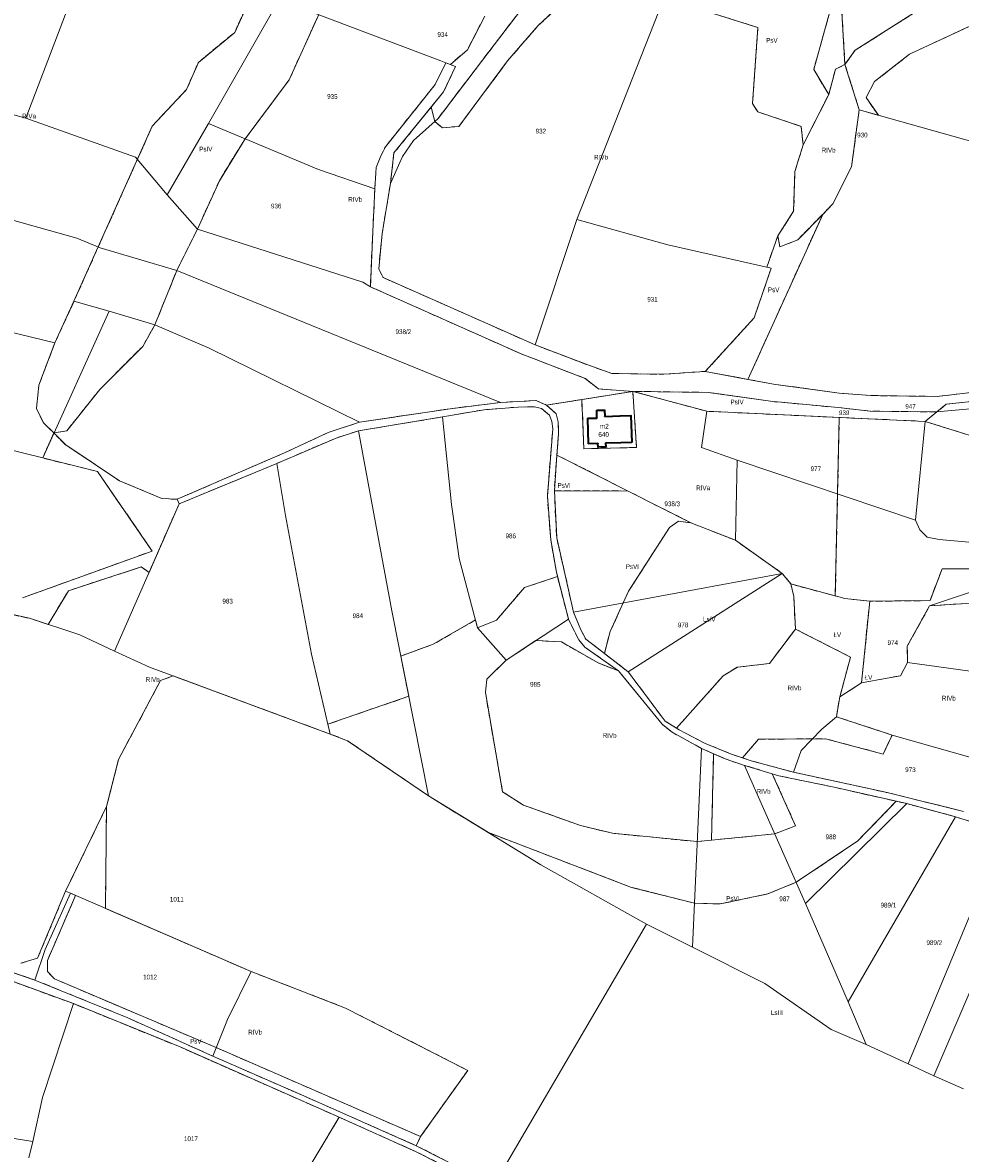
# Model space of a CAD drawing. Header units: metres. Extents: x 7496145 to 7500200, y 5498500 to 5502080.
# Tile 49 of 202: x 7496757 to 7497054, y 5500455 to 5500812. Entities that reach past the tile are written whole.
import ezdxf
from ezdxf.enums import TextEntityAlignment as Align

# ---------------------------------------------------------------- set-up
doc = ezdxf.new("R2010")
doc.units = ezdxf.units.M
doc.header["$MEASUREMENT"] = 0
for name, pattern in [('2.25_0.75', [3, 2.25, -0.75]), ('219-1000', [0]), ('egug-1000', [0])]:
    doc.linetypes.add(name, pattern=pattern)
doc.layers.get('0').update_dxf_attribs({"color": 2, "linetype": 'CONTINUOUS', "lineweight": 5})
for name, color, linetype in [('209-oznaczenie konturu klasyfikacyjnego', 7, 'CONTINUOUS'), ('211-numer działki ewidencyjnej', 7, 'CONTINUOUS'), ('217-kontur klasyfikacyjny', 7, 'CONTINUOUS'), ('218-kontur użytku gruntowego', 7, 'CONTINUOUS'), ('219-działka ewidencyjna', 7, 'CONTINUOUS'), ('312-budynek ewidencyjny', 7, 'CONTINUOUS'), ('312-oznaczenie budynku ewidencyjnego', 7, 'CONTINUOUS'), ('312-oznaczenie budynku ewidencyjnego-Atr117', 7, 'CONTINUOUS'), ('Punkt budynku', 7, 'CONTINUOUS')]:
    doc.layers.add(name, color=color, linetype=linetype)
doc.styles.get("Standard").update_dxf_attribs({"font": 'Working1250', "width": 0.75})

# ---------------------------------------------------------------- blocks, each defined once
blk = doc.blocks.new('PUNKTBUD')
at = {"color": 0}
blk.add_circle((0, 0), 0.09, dxfattribs=at)

msp = doc.modelspace()

# ---------------------------------------------------------------- linework, layer by layer
at = {"layer": '217-kontur klasyfikacyjny', "color": 3, "linetype": '2.25_0.75', "lineweight": 18, "flags": 128}
for points in [[(7496824.04, 5500809.19), (7496846.57, 5500858.55)], [(7496906.09, 5500805.24), (7496938.19, 5500847.15)], [(7497017.07, 5500799.05), (7497014.94, 5500835.62)], [(7496920.06, 5500811.35), (7496932.42, 5500822.92)], [(7496959.89, 5500820.15), (7496989.52, 5500810.71)], [(7497037.5, 5500802.27), (7497073.43, 5500819.01)], [(7497012.32, 5500815.82), (7497007.2, 5500797.48)], [(7497020.26, 5500803.52), (7497041.09, 5500816.74)], [(7496841.25, 5500794.16), (7496850.64, 5500814.87)], [(7496903.11, 5500814.33), (7496897.64, 5500803.7)], [(7496812.54, 5500799.7), (7496824.04, 5500809.19)], [(7496910.33, 5500800.16), (7496920.06, 5500811.35)], [(7496989.52, 5500810.71), (7496987.83, 5500786.71)], [(7496888.35, 5500781.92), (7496906.09, 5500805.24)], [(7496897.64, 5500803.7), (7496892.28, 5500799.04)], [(7497017.07, 5500799.05), (7497020.26, 5500803.52)], [(7497026.43, 5500793.65), (7497037.5, 5500802.27)], [(7496808.8, 5500791.11), (7496812.54, 5500799.7)], [(7496887.43, 5500792.68), (7496890.83, 5500799.61)], [(7496893.85, 5500798.42), (7496890.12, 5500790.43)], [(7496890.83, 5500799.61), (7496892.28, 5500799.04)], [(7496892.28, 5500799.04), (7496893.85, 5500798.42)], [(7496894.92, 5500779.47), (7496910.33, 5500800.16)], [(7497007.2, 5500797.48), (7497011.94, 5500789.57)], [(7497011.94, 5500789.57), (7497014.08, 5500797.53)], [(7497014.08, 5500797.53), (7497017.07, 5500799.05)], [(7497021.59, 5500784.69), (7497017.07, 5500799.05)], [(7496827.33, 5500775.54), (7496841.25, 5500794.16)], [(7497023.79, 5500788.56), (7497026.43, 5500793.65)], [(7496797.98, 5500779.57), (7496808.8, 5500791.11)], [(7496871.7, 5500773.03), (7496887.43, 5500792.68)], [(7496890.12, 5500790.43), (7496886.18, 5500785.58)], [(7496987.83, 5500786.71), (7496989.48, 5500784.02)], [(7497003.86, 5500773.66), (7497011.94, 5500789.57)], [(7497027.64, 5500782.99), (7497023.79, 5500788.56)], [(7496886.18, 5500785.58), (7496874.39, 5500771.06)], [(7496886.18, 5500785.58), (7496887.3, 5500780.98)], [(7496989.48, 5500784.02), (7497003.25, 5500779.48)], [(7497019.14, 5500766.71), (7497021.59, 5500784.69)], [(7497021.59, 5500784.69), (7497027.64, 5500782.99)], [(7496773.19, 5500724.17), (7496797.98, 5500779.57)], [(7496887.3, 5500780.98), (7496888.35, 5500781.92)], [(7496887.3, 5500780.98), (7496889.74, 5500779.04)], [(7496889.74, 5500779.04), (7496894.92, 5500779.47)], [(7497003.25, 5500779.48), (7497003.86, 5500773.66)], [(7496819.18, 5500762.29), (7496827.33, 5500775.54)], [(7496870.09, 5500769.62), (7496871.7, 5500773.03)], [(7497003.86, 5500773.66), (7497001.26, 5500765.23)], [(7496868.79, 5500766.46), (7496870.09, 5500769.62)], [(7496874.39, 5500771.06), (7496873.31, 5500761.44)], [(7496868.39, 5500759.72), (7496868.79, 5500766.46)], [(7497001.26, 5500765.23), (7497000.84, 5500752.69)], [(7497013.26, 5500754.96), (7497019.14, 5500766.71)], [(7496812.25, 5500746.99), (7496819.18, 5500762.29)], [(7496867.71, 5500746.23), (7496868.39, 5500759.72)], [(7496873.31, 5500761.44), (7496870.68, 5500745.56)], [(7497010.03, 5500751.66), (7497013.26, 5500754.96)], [(7496986.4, 5500699.49), (7497010.03, 5500751.66)], [(7497000.84, 5500752.69), (7496995.82, 5500744.86)], [(7497002.12, 5500743.58), (7497010.03, 5500751.66)], [(7496805.7, 5500733.86), (7496812.25, 5500746.99)], [(7496866.95, 5500728.77), (7496867.71, 5500746.23)], [(7496870.68, 5500745.56), (7496869.58, 5500734.43)], [(7496992.35, 5500734.96), (7496995.82, 5500744.86)], [(7496995.82, 5500744.86), (7496996.49, 5500741.37)], [(7496996.49, 5500741.37), (7497002.12, 5500743.58)], [(7496798.77, 5500716.71), (7496805.7, 5500733.86)], [(7496869.58, 5500734.43), (7496870.97, 5500731.68)], [(7496988.38, 5500718.97), (7496993.71, 5500734.65)], [(7496993.71, 5500734.65), (7496992.35, 5500734.96)], [(7496870.97, 5500731.68), (7496919.13, 5500710.36)], [(7496914.68, 5500707.52), (7496866.95, 5500728.77)], [(7496767.19, 5500711.02), (7496773.19, 5500724.17)], [(7496972.91, 5500702), (7496988.38, 5500718.97)], [(7496794.95, 5500709.92), (7496798.77, 5500716.71)], [(7496762.1, 5500697.69), (7496767.19, 5500711.02)], [(7496781.34, 5500696.3), (7496794.95, 5500709.92)], [(7496919.13, 5500710.36), (7496935.7, 5500704.04)], [(7496934.95, 5500699.74), (7496914.68, 5500707.52)], [(7496935.7, 5500704.04), (7496943.32, 5500701.34)], [(7496943.32, 5500701.34), (7496959.8, 5500701.09)], [(7496959.8, 5500701.09), (7496972.91, 5500702)], [(7496972.91, 5500702), (7496986.4, 5500699.49)], [(7496761.3, 5500690.29), (7496762.1, 5500697.69)], [(7496939.08, 5500696.46), (7496934.95, 5500699.74)], [(7496986.4, 5500699.49), (7496994.42, 5500698)], [(7496994.42, 5500698), (7497015.27, 5500695.1)], [(7497046.29, 5500694.08), (7497073.09, 5500697.23)], [(7496770.95, 5500683.24), (7496781.34, 5500696.3)], [(7496933.83, 5500693.11), (7496949.97, 5500695.69)], [(7496949.97, 5500695.69), (7496939.08, 5500696.46)], [(7496973.34, 5500689.39), (7496949.97, 5500695.69)], [(7496949.97, 5500695.69), (7496951.14, 5500677.95)], [(7496973.81, 5500695.36), (7496949.97, 5500695.69)], [(7496993.56, 5500692.54), (7496973.81, 5500695.36)], [(7497015.27, 5500695.1), (7497025.3, 5500694.36)], [(7497025.3, 5500694.36), (7497046.29, 5500694.08)], [(7496763.54, 5500685.76), (7496761.3, 5500690.29)], [(7496863.5, 5500685.91), (7496892.15, 5500690.21)], [(7496892.15, 5500690.21), (7496908.11, 5500692.17)], [(7496913.65, 5500690.72), (7496902.9, 5500689.88)], [(7496908.11, 5500692.17), (7496919.39, 5500692.8)], [(7496918.92, 5500690.78), (7496913.65, 5500690.72)], [(7496921.1, 5500690.27), (7496918.92, 5500690.78)], [(7496919.39, 5500692.8), (7496922.72, 5500691.34)], [(7496923.65, 5500688.13), (7496921.1, 5500690.27)], [(7496922.72, 5500691.34), (7496933.83, 5500693.11)], [(7496922.72, 5500691.34), (7496925.74, 5500688.62)], [(7496934.5, 5500677.56), (7496933.83, 5500693.11)], [(7497014.94, 5500690.57), (7496993.56, 5500692.54)], [(7497025.03, 5500689.44), (7497014.94, 5500690.57)], [(7497049.14, 5500691.61), (7497046.11, 5500689.17)], [(7497056.17, 5500692.35), (7497049.14, 5500691.61)], [(7496889.81, 5500687.6), (7496863.23, 5500683.22)], [(7496902.9, 5500689.88), (7496889.81, 5500687.6)], [(7496924.39, 5500686.11), (7496923.65, 5500688.13)], [(7496925.74, 5500688.62), (7496926.39, 5500686.05)], [(7497015.28, 5500687.44), (7496973.34, 5500689.39)], [(7497015.28, 5500687.44), (7497014.02, 5500631)], [(7497042.41, 5500686.19), (7497015.28, 5500687.44)], [(7497046.11, 5500689.17), (7497025.03, 5500689.44)], [(7497046.11, 5500689.17), (7497042.41, 5500686.19)], [(7496766.87, 5500682.53), (7496763.54, 5500685.76)], [(7496766.87, 5500682.53), (7496770.95, 5500683.24)], [(7496853.65, 5500682.68), (7496863.5, 5500685.91)], [(7496863.23, 5500683.22), (7496856.11, 5500680.93)], [(7496922.94, 5500662.5), (7496924.66, 5500683.89)], [(7496924.66, 5500683.89), (7496924.39, 5500686.11)], [(7496926.39, 5500686.05), (7496926.46, 5500682.1)], [(7497145.86, 5500653.96), (7497042.41, 5500686.19)], [(7496763.3, 5500674.64), (7496766.87, 5500682.53)], [(7496766.87, 5500682.53), (7496770.58, 5500678.77)], [(7496856.11, 5500680.93), (7496837.32, 5500672.87)], [(7496839.81, 5500676.27), (7496853.65, 5500682.68)], [(7496926.46, 5500682.1), (7496925.95, 5500675.56)], [(7496770.58, 5500678.77), (7496787.65, 5500667.39)], [(7496805.82, 5500661.55), (7496839.81, 5500676.27)], [(7496951.14, 5500677.95), (7496934.5, 5500677.56)], [(7496780.61, 5500670.33), (7496763.3, 5500674.64)], [(7496837.32, 5500672.87), (7496806.44, 5500660.1)], [(7496925.82, 5500673.9), (7496925.15, 5500664.22)], [(7496925.95, 5500675.56), (7496925.82, 5500673.9)], [(7496948.45, 5500664.18), (7496925.95, 5500675.56)], [(7496797.98, 5500645.2), (7496780.61, 5500670.33)], [(7496787.65, 5500667.39), (7496800.99, 5500661.8)], [(7496800.99, 5500661.8), (7496805.82, 5500661.55)], [(7496806.44, 5500660.1), (7496805.82, 5500661.55)], [(7496924, 5500648.78), (7496922.94, 5500662.5)], [(7496925.15, 5500664.22), (7496925.9, 5500649.35)], [(7496948.45, 5500664.18), (7496925.15, 5500664.22)], [(7496968.32, 5500654.12), (7496948.45, 5500664.18)], [(7496796.97, 5500638.44), (7496806.44, 5500660.1)], [(7496961.53, 5500652.62), (7496964.44, 5500654.61)], [(7496964.44, 5500654.61), (7496968.32, 5500654.12)], [(7496948.64, 5500632.56), (7496961.53, 5500652.62)], [(7496982.41, 5500648.6), (7496968.32, 5500654.12)], [(7496925.78, 5500638.52), (7496924, 5500648.78)], [(7496925.9, 5500649.35), (7496931.22, 5500625.9)], [(7496997.22, 5500638.12), (7496982.41, 5500648.6)], [(7496756.95, 5500630.42), (7496797.98, 5500645.2)], [(7496771.48, 5500632.65), (7496794.45, 5500640.17)], [(7496794.45, 5500640.17), (7496796.97, 5500638.44)], [(7496926.13, 5500637.15), (7496915.69, 5500633.7)], [(7496926.13, 5500637.15), (7496925.78, 5500638.52)], [(7496929.61, 5500623.66), (7496926.13, 5500637.15)], [(7496999.97, 5500634.78), (7496997.22, 5500638.12)], [(7497047.78, 5500639.55), (7497044, 5500629.53)], [(7497069.13, 5500639.54), (7497047.78, 5500639.55)], [(7496915.69, 5500633.7), (7496906.82, 5500623.3)], [(7497000.88, 5500630.8), (7496999.97, 5500634.78)], [(7497014.02, 5500631), (7496999.97, 5500634.78)], [(7496765.03, 5500621.99), (7496771.48, 5500632.65)], [(7496942.8, 5500619.71), (7496948.64, 5500632.56)], [(7497001.4, 5500620.52), (7497000.88, 5500630.8)], [(7497016.99, 5500630.2), (7497014.02, 5500631)], [(7497024.92, 5500629.32), (7497016.99, 5500630.2)], [(7497022.32, 5500603.49), (7497024.92, 5500629.32)], [(7497044, 5500629.53), (7497024.92, 5500629.32)], [(7497080.52, 5500630.23), (7497043.87, 5500627.88)], [(7496741.89, 5500627.72), (7496759.11, 5500623.93)], [(7496931.22, 5500625.9), (7496933.49, 5500620.32)], [(7497043.87, 5500627.88), (7497036.77, 5500615.09)], [(7496759.11, 5500623.93), (7496765.03, 5500621.99)], [(7496900.21, 5500623.41), (7496886.83, 5500615.72)], [(7496900.87, 5500620.94), (7496900.21, 5500623.41)], [(7496906.82, 5500623.3), (7496900.87, 5500620.94)], [(7496932.85, 5500617.14), (7496929.61, 5500623.66)], [(7496933.49, 5500620.32), (7496935.15, 5500617.32)], [(7496940.97, 5500612.84), (7496942.8, 5500619.71)], [(7496993.2, 5500609.63), (7497001.4, 5500620.52)], [(7497018.83, 5500611.69), (7497001.4, 5500620.52)], [(7496886.83, 5500615.72), (7496876.58, 5500612)], [(7496909.92, 5500610.7), (7496919.33, 5500616.9)], [(7496919.33, 5500616.9), (7496927.38, 5500616.45)], [(7496927.38, 5500616.45), (7496938.97, 5500609.84)], [(7496934.79, 5500614.83), (7496932.85, 5500617.14)], [(7496935.15, 5500617.32), (7496938.72, 5500614.58)], [(7497036.77, 5500615.09), (7497036.89, 5500609.94)], [(7496876.58, 5500612), (7496879.1, 5500599.28)], [(7496945.49, 5500607.27), (7496934.79, 5500614.83)], [(7496938.72, 5500614.58), (7496940.97, 5500612.84)], [(7496940.97, 5500612.84), (7496948.48, 5500607.03)], [(7497015.47, 5500599.15), (7497018.83, 5500611.69)], [(7496903.77, 5500604.71), (7496909.92, 5500610.7)], [(7496938.97, 5500609.84), (7496945.49, 5500607.27)], [(7496978.51, 5500605.73), (7496983.07, 5500608.48)], [(7496983.07, 5500608.48), (7496993.2, 5500609.63)], [(7497036.89, 5500609.94), (7497034.62, 5500605.76)], [(7496800.59, 5500604.23), (7496787.27, 5500579.26)], [(7496804.54, 5500605.73), (7496800.59, 5500604.23)], [(7496854.23, 5500587.34), (7496804.54, 5500605.73)], [(7496903.34, 5500600.42), (7496903.77, 5500604.71)], [(7496959.26, 5500590.42), (7496945.49, 5500607.27)], [(7496948.48, 5500607.03), (7496960.19, 5500591.45)], [(7496963.81, 5500589.19), (7496978.51, 5500605.73)], [(7497030.4, 5500605.02), (7497022.32, 5500603.49)], [(7497034.62, 5500605.76), (7497030.4, 5500605.02)], [(7497022.32, 5500603.49), (7497015.47, 5500599.15)], [(7496879.1, 5500599.28), (7496853.5, 5500590.44)], [(7496908.77, 5500569.06), (7496903.34, 5500600.42)], [(7497014.35, 5500592.8), (7497015.47, 5500599.15)], [(7496853.5, 5500590.44), (7496854.23, 5500587.34)], [(7496962.43, 5500587.9), (7496959.26, 5500590.42)], [(7496960.19, 5500591.45), (7496963.81, 5500589.19)], [(7497032, 5500586.98), (7497014.35, 5500592.8)], [(7496859.76, 5500585.23), (7496854.23, 5500587.34)], [(7496971.72, 5500582.81), (7496962.43, 5500587.9)], [(7496963.81, 5500589.19), (7496964.64, 5500588.67)], [(7496964.64, 5500588.67), (7496972.61, 5500584.49)], [(7497029.14, 5500581.01), (7497032, 5500586.98)], [(7496885.35, 5500567.75), (7496859.76, 5500585.23)], [(7496975.54, 5500581.11), (7496971.72, 5500582.81)], [(7496972.61, 5500584.49), (7496980.87, 5500581.09)], [(7496984.68, 5500579.81), (7496989.74, 5500585.7)], [(7496989.74, 5500585.7), (7497010.91, 5500585.83)], [(7497010.91, 5500585.83), (7497029.14, 5500581.01)], [(7496787.27, 5500579.26), (7496783.49, 5500564.4)], [(7496974.84, 5500553.76), (7496975.54, 5500581.11)], [(7496979.21, 5500579.48), (7496975.54, 5500581.11)], [(7496985.31, 5500577.41), (7496979.21, 5500579.48)], [(7496980.87, 5500581.09), (7496984.68, 5500579.81)], [(7496984.68, 5500579.81), (7496987.41, 5500578.9)], [(7496994.1, 5500574.78), (7496985.31, 5500577.41)], [(7496987.41, 5500578.9), (7497000.8, 5500575.26)], [(7496996.19, 5500574.15), (7496994.1, 5500574.78)], [(7496994.1, 5500574.78), (7497001.45, 5500558.31)], [(7497013.69, 5500570.51), (7496996.19, 5500574.15)], [(7497000.8, 5500575.26), (7497030.46, 5500568.82)], [(7496915.38, 5500564.83), (7496908.77, 5500569.06)], [(7497033.31, 5500566.07), (7497013.69, 5500570.51)], [(7497030.46, 5500568.82), (7497054.54, 5500562.88)], [(7496904.28, 5500556.18), (7496885.35, 5500567.75)], [(7496933.43, 5500558.41), (7496915.38, 5500564.83)], [(7497033.31, 5500566.07), (7497021.12, 5500553.55)], [(7497036.6, 5500565.33), (7497033.31, 5500566.07)], [(7497052.07, 5500561.17), (7497036.6, 5500565.33)], [(7496783.49, 5500564.4), (7496770.57, 5500537.7)], [(7496783.15, 5500532.22), (7496783.49, 5500564.4)], [(7496943.59, 5500555.96), (7496933.43, 5500558.41)], [(7497001.45, 5500558.31), (7496994.85, 5500555.79)], [(7497067.59, 5500556.26), (7497052.07, 5500561.17)], [(7496949.6, 5500538.84), (7496904.28, 5500556.18)], [(7496970.35, 5500553.31), (7496943.59, 5500555.96)], [(7496994.85, 5500555.79), (7496974.84, 5500553.76)], [(7496974.84, 5500553.76), (7496970.35, 5500553.31)], [(7497021.12, 5500553.55), (7497001.63, 5500540.45)], [(7497001.63, 5500540.45), (7496992.72, 5500536.78)], [(7496770.57, 5500537.7), (7496761.67, 5500516.43)], [(7496764.8, 5500515.72), (7496773.72, 5500536.31)], [(7496772.08, 5500537.02), (7496770.57, 5500537.7)], [(7496773.72, 5500536.31), (7496772.08, 5500537.02)], [(7496969.45, 5500533.83), (7496949.6, 5500538.84)], [(7496992.72, 5500536.78), (7496977.55, 5500533.6)], [(7496977.55, 5500533.6), (7496969.45, 5500533.83)], [(7496829.27, 5500512.21), (7496783.15, 5500532.22)], [(7496734.3, 5500518.56), (7496760.85, 5500509.56)], [(7496761.67, 5500516.43), (7496756.38, 5500514.86)], [(7496764.84, 5500512.21), (7496764.8, 5500515.72)], [(7496773.01, 5500502.09), (7496742.1, 5500513.39)], [(7496767.04, 5500509.89), (7496764.84, 5500512.21)], [(7496859.11, 5500500.69), (7496829.27, 5500512.21)], [(7496760.85, 5500509.56), (7496790.19, 5500497.61)], [(7496818.2, 5500488.19), (7496767.04, 5500509.89)], [(7496806.74, 5500488.38), (7496773.01, 5500502.09)], [(7496897.74, 5500480.96), (7496859.11, 5500500.69)], [(7496790.19, 5500497.61), (7496817.12, 5500485.47)], [(7496857.07, 5500466.19), (7496806.74, 5500488.38)], [(7496882.84, 5500460.06), (7496818.2, 5500488.19)], [(7496817.12, 5500485.47), (7496845.86, 5500472.91)], [(7496882.84, 5500460.06), (7496897.74, 5500480.96)], [(7496845.86, 5500472.91), (7496881.49, 5500457.18)], [(7496842.98, 5500442.57), (7496857.07, 5500466.19)], [(7496881.48, 5500455.25), (7496857.07, 5500466.19)], [(7496881.49, 5500457.18), (7496882.84, 5500460.06)], [(7496917.77, 5500436.77), (7496881.48, 5500455.25)], [(7496881.49, 5500457.18), (7496905.96, 5500444.67)]]:
    msp.add_lwpolyline(points, dxfattribs=at)
at = {"layer": '218-kontur użytku gruntowego', "color": 3, "linetype": 'egug-1000', "lineweight": 18, "flags": 128}
for points in [[(7496846.57, 5500858.55), (7496824.04, 5500809.19)], [(7496906.09, 5500805.24), (7496938.19, 5500847.15)], [(7497014.94, 5500835.62), (7497017.07, 5500799.05)], [(7496920.06, 5500811.35), (7496932.42, 5500822.92)], [(7496959.89, 5500820.15), (7496989.52, 5500810.71)], [(7497037.5, 5500802.27), (7497073.43, 5500819.01)], [(7497007.2, 5500797.48), (7497012.32, 5500815.82)], [(7497041.09, 5500816.74), (7497020.26, 5500803.52)], [(7496841.25, 5500794.16), (7496850.64, 5500814.87)], [(7496903.11, 5500814.33), (7496897.64, 5500803.7)], [(7496824.04, 5500809.19), (7496812.54, 5500799.7)], [(7496910.33, 5500800.16), (7496920.06, 5500811.35)], [(7496989.52, 5500810.71), (7496987.83, 5500786.71)], [(7496888.35, 5500781.92), (7496906.09, 5500805.24)], [(7496897.64, 5500803.7), (7496892.28, 5500799.04)], [(7497020.26, 5500803.52), (7497017.07, 5500799.05)], [(7497026.43, 5500793.65), (7497037.5, 5500802.27)], [(7496812.54, 5500799.7), (7496808.8, 5500791.11)], [(7496887.43, 5500792.68), (7496890.83, 5500799.61)], [(7496893.85, 5500798.42), (7496890.12, 5500790.43)], [(7496890.83, 5500799.61), (7496892.28, 5500799.04)], [(7496892.28, 5500799.04), (7496893.85, 5500798.42)], [(7496894.92, 5500779.47), (7496910.33, 5500800.16)], [(7497011.94, 5500789.57), (7497007.2, 5500797.48)], [(7497014.08, 5500797.53), (7497011.94, 5500789.57)], [(7497017.07, 5500799.05), (7497014.08, 5500797.53)], [(7497017.07, 5500799.05), (7497021.59, 5500784.69)], [(7496827.33, 5500775.54), (7496841.25, 5500794.16)], [(7497023.79, 5500788.56), (7497026.43, 5500793.65)], [(7496808.8, 5500791.11), (7496797.98, 5500779.57)], [(7496871.7, 5500773.03), (7496887.43, 5500792.68)], [(7496890.12, 5500790.43), (7496886.18, 5500785.58)], [(7496987.83, 5500786.71), (7496989.48, 5500784.02)], [(7497011.94, 5500789.57), (7497003.86, 5500773.66)], [(7497027.64, 5500782.99), (7497023.79, 5500788.56)], [(7496886.18, 5500785.58), (7496874.39, 5500771.06)], [(7496886.18, 5500785.58), (7496887.3, 5500780.98)], [(7496989.48, 5500784.02), (7497003.25, 5500779.48)], [(7497019.14, 5500766.71), (7497021.59, 5500784.69)], [(7497021.59, 5500784.69), (7497027.64, 5500782.99)], [(7496797.98, 5500779.57), (7496773.19, 5500724.17)], [(7496887.3, 5500780.98), (7496888.35, 5500781.92)], [(7496887.3, 5500780.98), (7496889.74, 5500779.04)], [(7496889.74, 5500779.04), (7496894.92, 5500779.47)], [(7497003.25, 5500779.48), (7497003.86, 5500773.66)], [(7496819.18, 5500762.29), (7496827.33, 5500775.54)], [(7496870.09, 5500769.62), (7496871.7, 5500773.03)], [(7497003.86, 5500773.66), (7497001.26, 5500765.23)], [(7496868.79, 5500766.46), (7496870.09, 5500769.62)], [(7496874.39, 5500771.06), (7496873.31, 5500761.44)], [(7496868.39, 5500759.72), (7496868.79, 5500766.46)], [(7497001.26, 5500765.23), (7497000.84, 5500752.69)], [(7497013.26, 5500754.96), (7497019.14, 5500766.71)], [(7496812.25, 5500746.99), (7496819.18, 5500762.29)], [(7496867.71, 5500746.23), (7496868.39, 5500759.72)], [(7496873.31, 5500761.44), (7496870.68, 5500745.56)], [(7497010.03, 5500751.66), (7497013.26, 5500754.96)], [(7497010.03, 5500751.66), (7496986.4, 5500699.49)], [(7497000.84, 5500752.69), (7496995.82, 5500744.86)], [(7497002.12, 5500743.58), (7497010.03, 5500751.66)], [(7496805.7, 5500733.86), (7496812.25, 5500746.99)], [(7496866.95, 5500728.77), (7496867.71, 5500746.23)], [(7496870.68, 5500745.56), (7496869.58, 5500734.43)], [(7496992.35, 5500734.96), (7496995.82, 5500744.86)], [(7496995.82, 5500744.86), (7496996.49, 5500741.37)], [(7496996.49, 5500741.37), (7497002.12, 5500743.58)], [(7496798.77, 5500716.71), (7496805.7, 5500733.86)], [(7496869.58, 5500734.43), (7496870.97, 5500731.68)], [(7496988.38, 5500718.97), (7496993.71, 5500734.65)], [(7496993.71, 5500734.65), (7496992.35, 5500734.96)], [(7496870.97, 5500731.68), (7496919.13, 5500710.36)], [(7496914.68, 5500707.52), (7496866.95, 5500728.77)], [(7496773.19, 5500724.17), (7496767.19, 5500711.02)], [(7496972.91, 5500702), (7496988.38, 5500718.97)], [(7496794.95, 5500709.92), (7496798.77, 5500716.71)], [(7496767.19, 5500711.02), (7496762.1, 5500697.69)], [(7496781.34, 5500696.3), (7496794.95, 5500709.92)], [(7496919.13, 5500710.36), (7496935.7, 5500704.04)], [(7496934.95, 5500699.74), (7496914.68, 5500707.52)], [(7496935.7, 5500704.04), (7496943.32, 5500701.34)], [(7496943.32, 5500701.34), (7496959.8, 5500701.09)], [(7496959.8, 5500701.09), (7496972.91, 5500702)], [(7496972.91, 5500702), (7496986.4, 5500699.49)], [(7496762.1, 5500697.69), (7496761.3, 5500690.29)], [(7496939.08, 5500696.46), (7496934.95, 5500699.74)], [(7496986.4, 5500699.49), (7496994.42, 5500698)], [(7496994.42, 5500698), (7497015.27, 5500695.1)], [(7497046.29, 5500694.08), (7497073.09, 5500697.23)], [(7496770.95, 5500683.24), (7496781.34, 5500696.3)], [(7496933.83, 5500693.11), (7496949.97, 5500695.69)], [(7496949.97, 5500695.69), (7496939.08, 5500696.46)], [(7496973.34, 5500689.39), (7496949.97, 5500695.69)], [(7496949.97, 5500695.69), (7496951.14, 5500677.95)], [(7496973.81, 5500695.36), (7496949.97, 5500695.69)], [(7496993.56, 5500692.54), (7496973.81, 5500695.36)], [(7497015.27, 5500695.1), (7497025.3, 5500694.36)], [(7497025.3, 5500694.36), (7497046.29, 5500694.08)], [(7496761.3, 5500690.29), (7496763.54, 5500685.76)], [(7496863.5, 5500685.91), (7496892.15, 5500690.21)], [(7496892.15, 5500690.21), (7496908.11, 5500692.17)], [(7496913.65, 5500690.72), (7496902.9, 5500689.88)], [(7496908.11, 5500692.17), (7496919.39, 5500692.8)], [(7496918.92, 5500690.78), (7496913.65, 5500690.72)], [(7496921.1, 5500690.27), (7496918.92, 5500690.78)], [(7496919.39, 5500692.8), (7496922.72, 5500691.34)], [(7496923.65, 5500688.13), (7496921.1, 5500690.27)], [(7496922.72, 5500691.34), (7496933.83, 5500693.11)], [(7496922.72, 5500691.34), (7496925.74, 5500688.62)], [(7496934.5, 5500677.56), (7496933.83, 5500693.11)], [(7497014.94, 5500690.57), (7496993.56, 5500692.54)], [(7497025.03, 5500689.44), (7497014.94, 5500690.57)], [(7497049.14, 5500691.61), (7497046.11, 5500689.17)], [(7497056.17, 5500692.35), (7497049.14, 5500691.61)], [(7496889.81, 5500687.6), (7496863.23, 5500683.22)], [(7496902.9, 5500689.88), (7496889.81, 5500687.6)], [(7496924.39, 5500686.11), (7496923.65, 5500688.13)], [(7496925.74, 5500688.62), (7496926.39, 5500686.05)], [(7497015.28, 5500687.44), (7496973.34, 5500689.39)], [(7497015.28, 5500687.44), (7497014.02, 5500631)], [(7497042.41, 5500686.19), (7497015.28, 5500687.44)], [(7497046.11, 5500689.17), (7497025.03, 5500689.44)], [(7497046.11, 5500689.17), (7497042.41, 5500686.19)], [(7496763.54, 5500685.76), (7496766.87, 5500682.53)], [(7496766.87, 5500682.53), (7496770.95, 5500683.24)], [(7496853.65, 5500682.68), (7496863.5, 5500685.91)], [(7496863.23, 5500683.22), (7496856.11, 5500680.93)], [(7496922.94, 5500662.5), (7496924.66, 5500683.89)], [(7496924.66, 5500683.89), (7496924.39, 5500686.11)], [(7496926.39, 5500686.05), (7496926.46, 5500682.1)], [(7497145.86, 5500653.96), (7497042.41, 5500686.19)], [(7496763.3, 5500674.64), (7496766.87, 5500682.53)], [(7496766.87, 5500682.53), (7496770.58, 5500678.77)], [(7496856.11, 5500680.93), (7496837.32, 5500672.87)], [(7496839.81, 5500676.27), (7496853.65, 5500682.68)], [(7496926.46, 5500682.1), (7496925.95, 5500675.56)], [(7496770.58, 5500678.77), (7496787.65, 5500667.39)], [(7496805.82, 5500661.55), (7496839.81, 5500676.27)], [(7496951.14, 5500677.95), (7496934.5, 5500677.56)], [(7496780.61, 5500670.33), (7496763.3, 5500674.64)], [(7496837.32, 5500672.87), (7496806.44, 5500660.1)], [(7496925.82, 5500673.9), (7496925.15, 5500664.22)], [(7496925.95, 5500675.56), (7496925.82, 5500673.9)], [(7496948.45, 5500664.18), (7496925.95, 5500675.56)], [(7496797.98, 5500645.2), (7496780.61, 5500670.33)], [(7496787.65, 5500667.39), (7496800.99, 5500661.8)], [(7496800.99, 5500661.8), (7496805.82, 5500661.55)], [(7496806.44, 5500660.1), (7496805.82, 5500661.55)], [(7496924, 5500648.78), (7496922.94, 5500662.5)], [(7496925.15, 5500664.22), (7496925.9, 5500649.35)], [(7496948.45, 5500664.18), (7496925.15, 5500664.22)], [(7496968.32, 5500654.12), (7496948.45, 5500664.18)], [(7496796.97, 5500638.44), (7496806.44, 5500660.1)], [(7496964.44, 5500654.61), (7496961.53, 5500652.62)], [(7496968.32, 5500654.12), (7496964.44, 5500654.61)], [(7496961.53, 5500652.62), (7496948.64, 5500632.56)], [(7496982.41, 5500648.6), (7496968.32, 5500654.12)], [(7496925.78, 5500638.52), (7496924, 5500648.78)], [(7496925.9, 5500649.35), (7496931.22, 5500625.9)], [(7496997.22, 5500638.12), (7496982.41, 5500648.6)], [(7496756.95, 5500630.42), (7496797.98, 5500645.2)], [(7496771.48, 5500632.65), (7496794.45, 5500640.17)], [(7496794.45, 5500640.17), (7496796.97, 5500638.44)], [(7496926.13, 5500637.15), (7496915.69, 5500633.7)], [(7496926.13, 5500637.15), (7496925.78, 5500638.52)], [(7496929.61, 5500623.66), (7496926.13, 5500637.15)], [(7496999.97, 5500634.78), (7496997.22, 5500638.12)], [(7497047.78, 5500639.55), (7497044, 5500629.53)], [(7497069.13, 5500639.54), (7497047.78, 5500639.55)], [(7496915.69, 5500633.7), (7496906.82, 5500623.3)], [(7496999.97, 5500634.78), (7497000.88, 5500630.8)], [(7497014.02, 5500631), (7496999.97, 5500634.78)], [(7496765.03, 5500621.99), (7496771.48, 5500632.65)], [(7496948.64, 5500632.56), (7496942.8, 5500619.71)], [(7497000.88, 5500630.8), (7497001.4, 5500620.52)], [(7497016.99, 5500630.2), (7497014.02, 5500631)], [(7497024.92, 5500629.32), (7497016.99, 5500630.2)], [(7497024.92, 5500629.32), (7497022.32, 5500603.49)], [(7497044, 5500629.53), (7497024.92, 5500629.32)], [(7497043.87, 5500627.88), (7497080.52, 5500630.23)], [(7496741.89, 5500627.72), (7496759.11, 5500623.93)], [(7496931.22, 5500625.9), (7496933.49, 5500620.32)], [(7497036.77, 5500615.09), (7497043.87, 5500627.88)], [(7496759.11, 5500623.93), (7496765.03, 5500621.99)], [(7496900.21, 5500623.41), (7496886.83, 5500615.72)], [(7496900.87, 5500620.94), (7496900.21, 5500623.41)], [(7496906.82, 5500623.3), (7496900.87, 5500620.94)], [(7496932.85, 5500617.14), (7496929.61, 5500623.66)], [(7496933.49, 5500620.32), (7496935.15, 5500617.32)], [(7496942.8, 5500619.71), (7496940.97, 5500612.84)], [(7497001.4, 5500620.52), (7496993.2, 5500609.63)], [(7497001.4, 5500620.52), (7497018.83, 5500611.69)], [(7496886.83, 5500615.72), (7496876.58, 5500612)], [(7496919.33, 5500616.9), (7496909.92, 5500610.7)], [(7496927.38, 5500616.45), (7496919.33, 5500616.9)], [(7496938.97, 5500609.84), (7496927.38, 5500616.45)], [(7496934.79, 5500614.83), (7496932.85, 5500617.14)], [(7496935.15, 5500617.32), (7496938.72, 5500614.58)], [(7497036.89, 5500609.94), (7497036.77, 5500615.09)], [(7496876.58, 5500612), (7496879.1, 5500599.28)], [(7496945.49, 5500607.27), (7496934.79, 5500614.83)], [(7496938.72, 5500614.58), (7496940.97, 5500612.84)], [(7496940.97, 5500612.84), (7496948.48, 5500607.03)], [(7497018.83, 5500611.69), (7497015.47, 5500599.15)], [(7496909.92, 5500610.7), (7496903.77, 5500604.71)], [(7496945.49, 5500607.27), (7496938.97, 5500609.84)], [(7496983.07, 5500608.48), (7496978.51, 5500605.73)], [(7496993.2, 5500609.63), (7496983.07, 5500608.48)], [(7497034.62, 5500605.76), (7497036.89, 5500609.94)], [(7496800.59, 5500604.23), (7496787.27, 5500579.26)], [(7496804.54, 5500605.73), (7496800.59, 5500604.23)], [(7496854.23, 5500587.34), (7496804.54, 5500605.73)], [(7496903.77, 5500604.71), (7496903.34, 5500600.42)], [(7496959.26, 5500590.42), (7496945.49, 5500607.27)], [(7496948.48, 5500607.03), (7496960.19, 5500591.45)], [(7496978.51, 5500605.73), (7496963.81, 5500589.19)], [(7497022.32, 5500603.49), (7497030.4, 5500605.02)], [(7497030.4, 5500605.02), (7497034.62, 5500605.76)], [(7497015.47, 5500599.15), (7497022.32, 5500603.49)], [(7496879.1, 5500599.28), (7496853.5, 5500590.44)], [(7496903.34, 5500600.42), (7496908.77, 5500569.06)], [(7497014.35, 5500592.8), (7497015.47, 5500599.15)], [(7496853.5, 5500590.44), (7496854.23, 5500587.34)], [(7496962.43, 5500587.9), (7496959.26, 5500590.42)], [(7496960.19, 5500591.45), (7496963.81, 5500589.19)], [(7497032, 5500586.98), (7497014.35, 5500592.8)], [(7496854.23, 5500587.34), (7496859.76, 5500585.23)], [(7496971.72, 5500582.81), (7496962.43, 5500587.9)], [(7496963.81, 5500589.19), (7496964.64, 5500588.67)], [(7496964.64, 5500588.67), (7496972.61, 5500584.49)], [(7497029.14, 5500581.01), (7497032, 5500586.98)], [(7496859.76, 5500585.23), (7496885.35, 5500567.75)], [(7496975.54, 5500581.11), (7496971.72, 5500582.81)], [(7496972.61, 5500584.49), (7496980.87, 5500581.09)], [(7496984.68, 5500579.81), (7496989.74, 5500585.7)], [(7496989.74, 5500585.7), (7497010.91, 5500585.83)], [(7497010.91, 5500585.83), (7497029.14, 5500581.01)], [(7496787.27, 5500579.26), (7496783.49, 5500564.4)], [(7496975.54, 5500581.11), (7496974.84, 5500553.76)], [(7496979.21, 5500579.48), (7496975.54, 5500581.11)], [(7496985.31, 5500577.41), (7496979.21, 5500579.48)], [(7496980.87, 5500581.09), (7496984.68, 5500579.81)], [(7496984.68, 5500579.81), (7496987.41, 5500578.9)], [(7496994.1, 5500574.78), (7496985.31, 5500577.41)], [(7496987.41, 5500578.9), (7497000.8, 5500575.26)], [(7497001.45, 5500558.31), (7496994.1, 5500574.78)], [(7496996.19, 5500574.15), (7496994.1, 5500574.78)], [(7497013.69, 5500570.51), (7496996.19, 5500574.15)], [(7497000.8, 5500575.26), (7497030.46, 5500568.82)], [(7496908.77, 5500569.06), (7496915.38, 5500564.83)], [(7497033.31, 5500566.07), (7497013.69, 5500570.51)], [(7497030.46, 5500568.82), (7497054.54, 5500562.88)], [(7496885.35, 5500567.75), (7496904.28, 5500556.18)], [(7496915.38, 5500564.83), (7496933.43, 5500558.41)], [(7497021.12, 5500553.55), (7497033.31, 5500566.07)], [(7497036.6, 5500565.33), (7497033.31, 5500566.07)], [(7497052.07, 5500561.17), (7497036.6, 5500565.33)], [(7496783.49, 5500564.4), (7496770.57, 5500537.7)], [(7496783.15, 5500532.22), (7496783.49, 5500564.4)], [(7496933.43, 5500558.41), (7496943.59, 5500555.96)], [(7496994.85, 5500555.79), (7497001.45, 5500558.31)], [(7497067.59, 5500556.26), (7497052.07, 5500561.17)], [(7496904.28, 5500556.18), (7496949.6, 5500538.84)], [(7496943.59, 5500555.96), (7496970.35, 5500553.31)], [(7496974.84, 5500553.76), (7496994.85, 5500555.79)], [(7496970.35, 5500553.31), (7496974.84, 5500553.76)], [(7497001.63, 5500540.45), (7497021.12, 5500553.55)], [(7496992.72, 5500536.78), (7497001.63, 5500540.45)], [(7496770.57, 5500537.7), (7496761.67, 5500516.43)], [(7496773.72, 5500536.31), (7496764.8, 5500515.72)], [(7496770.57, 5500537.7), (7496772.08, 5500537.02)], [(7496772.08, 5500537.02), (7496773.72, 5500536.31)], [(7496949.6, 5500538.84), (7496969.45, 5500533.83)], [(7496977.55, 5500533.6), (7496992.72, 5500536.78)], [(7496969.45, 5500533.83), (7496977.55, 5500533.6)], [(7496829.27, 5500512.21), (7496783.15, 5500532.22)], [(7496734.3, 5500518.56), (7496760.85, 5500509.56)], [(7496761.67, 5500516.43), (7496756.38, 5500514.86)], [(7496764.8, 5500515.72), (7496764.84, 5500512.21)], [(7496773.01, 5500502.09), (7496742.1, 5500513.39)], [(7496764.84, 5500512.21), (7496767.04, 5500509.89)], [(7496859.11, 5500500.69), (7496829.27, 5500512.21)], [(7496760.85, 5500509.56), (7496790.19, 5500497.61)], [(7496767.04, 5500509.89), (7496818.2, 5500488.19)], [(7496806.74, 5500488.38), (7496773.01, 5500502.09)], [(7496897.74, 5500480.96), (7496859.11, 5500500.69)], [(7496790.19, 5500497.61), (7496817.12, 5500485.47)], [(7496857.07, 5500466.19), (7496806.74, 5500488.38)], [(7496818.2, 5500488.19), (7496882.84, 5500460.06)], [(7496817.12, 5500485.47), (7496845.86, 5500472.91)], [(7496882.84, 5500460.06), (7496897.74, 5500480.96)], [(7496845.86, 5500472.91), (7496881.49, 5500457.18)], [(7496857.07, 5500466.19), (7496842.98, 5500442.57)], [(7496881.48, 5500455.25), (7496857.07, 5500466.19)], [(7496882.84, 5500460.06), (7496881.49, 5500457.18)], [(7496917.77, 5500436.77), (7496881.48, 5500455.25)], [(7496881.49, 5500457.18), (7496905.96, 5500444.67)]]:
    msp.add_lwpolyline(points, dxfattribs=at)
at = {"layer": '219-działka ewidencyjna', "color": 3, "linetype": '219-1000', "lineweight": 18, "flags": 128}
for points in [[(7497013.83, 5500854.71), (7497017.07, 5500799.05)], [(7496906.09, 5500805.24), (7496938.19, 5500847.15)], [(7496932.28, 5500750.04), (7496968.89, 5500843.01)], [(7496757.98, 5500782.07), (7496779.7, 5500839.1)], [(7496815.75, 5500780.39), (7496838.12, 5500819.63)], [(7496838.12, 5500819.63), (7496889.25, 5500800.2)], [(7496888.35, 5500781.92), (7496906.09, 5500805.24)], [(7496887.43, 5500792.68), (7496890.83, 5500799.61)], [(7496889.25, 5500800.2), (7496890.83, 5500799.61)], [(7496890.12, 5500790.43), (7496893.85, 5500798.42)], [(7496890.83, 5500799.61), (7496893.85, 5500798.42)], [(7497017.07, 5500799.05), (7497021.59, 5500784.69)], [(7496871.7, 5500773.03), (7496887.43, 5500792.68)], [(7496874.39, 5500771.06), (7496890.12, 5500790.43)], [(7496734.6, 5500788.5), (7496757.98, 5500782.07)], [(7497021.59, 5500784.69), (7497070.73, 5500770.87)], [(7496757.98, 5500782.07), (7496792.61, 5500769.69)], [(7496802.64, 5500757.85), (7496815.75, 5500780.39)], [(7496815.75, 5500780.39), (7496850.52, 5500765.82)], [(7496880.65, 5500775.04), (7496888.35, 5500781.92)], [(7496870.09, 5500769.62), (7496871.7, 5500773.03)], [(7496877.14, 5500769.92), (7496880.65, 5500775.04)], [(7496792.61, 5500769.69), (7496802.64, 5500757.85)], [(7496868.79, 5500766.46), (7496870.09, 5500769.62)], [(7496873.31, 5500761.44), (7496874.39, 5500771.06)], [(7496873.31, 5500761.44), (7496877.14, 5500769.92)], [(7496850.52, 5500765.82), (7496868.39, 5500759.72)], [(7496868.39, 5500759.72), (7496868.79, 5500766.46)], [(7496700.74, 5500764.63), (7496774.07, 5500744.17)], [(7496867.71, 5500746.23), (7496868.39, 5500759.72)], [(7496870.68, 5500745.56), (7496873.31, 5500761.44)], [(7496802.64, 5500757.85), (7496812.25, 5500746.99)], [(7496932.28, 5500750.04), (7496919.13, 5500710.36)], [(7496932.28, 5500750.04), (7496961.05, 5500741.98)], [(7496781.5, 5500741.1), (7496774.07, 5500744.17)], [(7496805.7, 5500733.86), (7496812.25, 5500746.99)], [(7496812.25, 5500746.99), (7496864.6, 5500730.23)], [(7496867.71, 5500746.23), (7496866.95, 5500728.77)], [(7496869.58, 5500734.43), (7496870.68, 5500745.56)], [(7496781.5, 5500741.1), (7496805.7, 5500733.86)], [(7496961.05, 5500741.98), (7496993.71, 5500734.65)], [(7496805.7, 5500733.86), (7496908.11, 5500692.17)], [(7496869.58, 5500734.43), (7496870.97, 5500731.68)], [(7496988.38, 5500718.97), (7496993.71, 5500734.65)], [(7496864.6, 5500730.23), (7496866.95, 5500728.77)], [(7496870.97, 5500731.68), (7496919.13, 5500710.36)], [(7496695.89, 5500728.35), (7496767.19, 5500711.02)], [(7496866.95, 5500728.77), (7496914.68, 5500707.52)], [(7496767.19, 5500711.02), (7496773.19, 5500724.17)], [(7496773.19, 5500724.17), (7496784.31, 5500721.03)], [(7496763.3, 5500674.64), (7496784.31, 5500721.03)], [(7496784.31, 5500721.03), (7496798.77, 5500716.71)], [(7496988.38, 5500718.97), (7496972.91, 5500702)], [(7496798.77, 5500716.71), (7496815.97, 5500709.32)], [(7496815.97, 5500709.32), (7496863.5, 5500685.91)], [(7496919.13, 5500710.36), (7496935.7, 5500704.04)], [(7496914.68, 5500707.52), (7496934.95, 5500699.74)], [(7496935.7, 5500704.04), (7496943.32, 5500701.34)], [(7496943.32, 5500701.34), (7496959.8, 5500701.09)], [(7496959.8, 5500701.09), (7496972.91, 5500702)], [(7496972.91, 5500702), (7496994.42, 5500698)], [(7496934.95, 5500699.74), (7496939.08, 5500696.46)], [(7496994.42, 5500698), (7497015.27, 5500695.1)], [(7497046.29, 5500694.08), (7497073.09, 5500697.23)], [(7496922.72, 5500691.34), (7496949.97, 5500695.69)], [(7496939.08, 5500696.46), (7496949.97, 5500695.69)], [(7496949.97, 5500695.69), (7496973.34, 5500689.39)], [(7496949.97, 5500695.69), (7496973.81, 5500695.36)], [(7496973.81, 5500695.36), (7496993.56, 5500692.54)], [(7497015.27, 5500695.1), (7497025.3, 5500694.36)], [(7497025.3, 5500694.36), (7497046.29, 5500694.08)], [(7497067.97, 5500693.6), (7497049.14, 5500691.61)], [(7496863.5, 5500685.91), (7496892.15, 5500690.21)], [(7496892.15, 5500690.21), (7496908.11, 5500692.17)], [(7496902.9, 5500689.88), (7496913.65, 5500690.72)], [(7496908.11, 5500692.17), (7496919.39, 5500692.8)], [(7496913.65, 5500690.72), (7496918.92, 5500690.78)], [(7496921.1, 5500690.27), (7496918.92, 5500690.78)], [(7496919.39, 5500692.8), (7496922.72, 5500691.34)], [(7496921.1, 5500690.27), (7496923.65, 5500688.13)], [(7496925.74, 5500688.62), (7496922.72, 5500691.34)], [(7496993.56, 5500692.54), (7497014.94, 5500690.57)], [(7497014.94, 5500690.57), (7497025.03, 5500689.44)], [(7497046.11, 5500689.17), (7497091.96, 5500693.29)], [(7497046.11, 5500689.17), (7497049.14, 5500691.61)], [(7496702.43, 5500689.67), (7496763.3, 5500674.64)], [(7496863.23, 5500683.22), (7496889.81, 5500687.6)], [(7496889.81, 5500687.6), (7496902.9, 5500689.88)], [(7496889.81, 5500687.6), (7496892.58, 5500659.88)], [(7496923.65, 5500688.13), (7496924.39, 5500686.11)], [(7496925.74, 5500688.62), (7496926.39, 5500686.05)], [(7496971.68, 5500677.95), (7496973.34, 5500689.39)], [(7496973.34, 5500689.39), (7497042.41, 5500686.19)], [(7497025.03, 5500689.44), (7497046.11, 5500689.17)], [(7497042.41, 5500686.19), (7497046.11, 5500689.17)], [(7496853.65, 5500682.68), (7496863.5, 5500685.91)], [(7496856.11, 5500680.93), (7496863.23, 5500683.22)], [(7496863.23, 5500683.22), (7496869.11, 5500651.3)], [(7496922.94, 5500662.5), (7496924.66, 5500683.89)], [(7496924.39, 5500686.11), (7496924.66, 5500683.89)], [(7496926.39, 5500686.05), (7496926.46, 5500682.1)], [(7497039.4, 5500654.99), (7497042.41, 5500686.19)], [(7496837.32, 5500672.87), (7496856.11, 5500680.93)], [(7496839.81, 5500676.27), (7496853.65, 5500682.68)], [(7496925.82, 5500673.9), (7496926.46, 5500682.1)], [(7496805.82, 5500661.55), (7496839.81, 5500676.27)], [(7496971.68, 5500677.95), (7496983, 5500673.94)], [(7496806.44, 5500660.1), (7496837.32, 5500672.87)], [(7496837.32, 5500672.87), (7496840.11, 5500656.44)], [(7496925.15, 5500664.22), (7496925.82, 5500673.9)], [(7496982.41, 5500648.6), (7496983, 5500673.94)], [(7496983, 5500673.94), (7497039.4, 5500654.99)], [(7496805.82, 5500661.55), (7496806.44, 5500660.1)], [(7496922.94, 5500662.5), (7496924, 5500648.78)], [(7496925.15, 5500664.22), (7496925.9, 5500649.35)], [(7496786.06, 5500613.5), (7496806.44, 5500660.1)], [(7496892.58, 5500659.88), (7496895.01, 5500642.79)], [(7496840.11, 5500656.44), (7496848.32, 5500612.6)], [(7497039.4, 5500654.99), (7497040.73, 5500651.9)], [(7496869.11, 5500651.3), (7496873.75, 5500626.27)], [(7497040.73, 5500651.9), (7497043.1, 5500649.55)], [(7496924, 5500648.78), (7496925.78, 5500638.52)], [(7496925.9, 5500649.35), (7496931.22, 5500625.9)], [(7496982.41, 5500648.6), (7496997.22, 5500638.12)], [(7497043.1, 5500649.55), (7497046.9, 5500648.86)], [(7497046.9, 5500648.86), (7497070.39, 5500646.75)], [(7496895.01, 5500642.79), (7496900.87, 5500620.94)], [(7496925.78, 5500638.52), (7496929.61, 5500623.66)], [(7496931.22, 5500625.9), (7496997.22, 5500638.12)], [(7496948.48, 5500607.03), (7496997.22, 5500638.12)], [(7497043.87, 5500627.88), (7497067.84, 5500635.92)], [(7496759.11, 5500623.93), (7496741.89, 5500627.72)], [(7496873.75, 5500626.27), (7496885.35, 5500567.75)], [(7496931.22, 5500625.9), (7496933.49, 5500620.32)], [(7497036.77, 5500615.09), (7497043.87, 5500627.88)], [(7496759.11, 5500623.93), (7496775.06, 5500618.7)], [(7496909.92, 5500610.7), (7496929.61, 5500623.66)], [(7496929.61, 5500623.66), (7496932.85, 5500617.14)], [(7496775.06, 5500618.7), (7496786.06, 5500613.5)], [(7496900.87, 5500620.94), (7496909.92, 5500610.7)], [(7496933.49, 5500620.32), (7496935.15, 5500617.32)], [(7496932.85, 5500617.14), (7496934.79, 5500614.83)], [(7496935.15, 5500617.32), (7496938.72, 5500614.58)], [(7497036.77, 5500615.09), (7497036.89, 5500609.94)], [(7496786.06, 5500613.5), (7496797.1, 5500608.48)], [(7496848.32, 5500612.6), (7496854.23, 5500587.34)], [(7496934.79, 5500614.83), (7496945.49, 5500607.27)], [(7496938.72, 5500614.58), (7496948.48, 5500607.03)], [(7496797.1, 5500608.48), (7496854.23, 5500587.34)], [(7497036.89, 5500609.94), (7497056.68, 5500607.17)], [(7496945.49, 5500607.27), (7496959.26, 5500590.42)], [(7496948.48, 5500607.03), (7496960.19, 5500591.45)], [(7496962.43, 5500587.9), (7496959.26, 5500590.42)], [(7496964.64, 5500588.67), (7496960.19, 5500591.45)], [(7497009.75, 5500588.84), (7497014.35, 5500592.8)], [(7497032, 5500586.98), (7497014.35, 5500592.8)], [(7496854.23, 5500587.34), (7496859.76, 5500585.23)], [(7496962.43, 5500587.9), (7496971.72, 5500582.81)], [(7496964.64, 5500588.67), (7496972.61, 5500584.49)], [(7497003.23, 5500582.12), (7497009.75, 5500588.84)], [(7497032, 5500586.98), (7497071.46, 5500575.76)], [(7496859.76, 5500585.23), (7496885.35, 5500567.75)], [(7496968.81, 5500519.97), (7496971.72, 5500582.81)], [(7496971.72, 5500582.81), (7496979.21, 5500579.48)], [(7496972.61, 5500584.49), (7496980.87, 5500581.09)], [(7496979.21, 5500579.48), (7496985.31, 5500577.41)], [(7496980.87, 5500581.09), (7496987.41, 5500578.9)], [(7497000.8, 5500575.26), (7497003.23, 5500582.12)], [(7496996.19, 5500574.15), (7496985.31, 5500577.41)], [(7496985.31, 5500577.41), (7497004.59, 5500533.74)], [(7496987.41, 5500578.9), (7497000.8, 5500575.26)], [(7496996.19, 5500574.15), (7497013.69, 5500570.51)], [(7497000.8, 5500575.26), (7497030.46, 5500568.82)], [(7497013.69, 5500570.51), (7497036.6, 5500565.33)], [(7497030.46, 5500568.82), (7497054.54, 5500562.88)], [(7496885.35, 5500567.75), (7496920.91, 5500546.01)], [(7497004.59, 5500533.74), (7497036.6, 5500565.33)], [(7497036.6, 5500565.33), (7497052.07, 5500561.17)], [(7497018.12, 5500502.64), (7497052.07, 5500561.17)], [(7497052.07, 5500561.17), (7497067.59, 5500556.26)], [(7497037.07, 5500483.06), (7497067.59, 5500556.26)], [(7497045.2, 5500479.22), (7497076.93, 5500553.29)], [(7496920.91, 5500546.01), (7496954.32, 5500527.2)], [(7496764.07, 5500519.21), (7496772.08, 5500537.02)], [(7496772.08, 5500537.02), (7496829.27, 5500512.21)], [(7497004.59, 5500533.74), (7497018.12, 5500502.64)], [(7496905.96, 5500444.67), (7496954.32, 5500527.2)], [(7496954.32, 5500527.2), (7496968.81, 5500519.97)], [(7496734.3, 5500518.56), (7496760.85, 5500509.56)], [(7496760.85, 5500509.56), (7496764.07, 5500519.21)], [(7496968.81, 5500519.97), (7496991.77, 5500508.47)], [(7496742.1, 5500513.39), (7496773.01, 5500502.09)], [(7496742.1, 5500513.39), (7496773.01, 5500502.09)], [(7496821.72, 5500497.05), (7496829.27, 5500512.21)], [(7496760.85, 5500509.56), (7496790.19, 5500497.61)], [(7496760.85, 5500509.56), (7496790.19, 5500497.61)], [(7496991.77, 5500508.47), (7497012.75, 5500493.94)], [(7496763.29, 5500472.39), (7496773.01, 5500502.09)], [(7496773.01, 5500502.09), (7496806.74, 5500488.38)], [(7496773.01, 5500502.09), (7496806.74, 5500488.38)], [(7497018.12, 5500502.64), (7497023.83, 5500489.15)], [(7496790.19, 5500497.61), (7496817.12, 5500485.47)], [(7496790.19, 5500497.61), (7496817.12, 5500485.47)], [(7496817.12, 5500485.47), (7496821.72, 5500497.05)], [(7497012.75, 5500493.94), (7497023.83, 5500489.15)], [(7496806.74, 5500488.38), (7496857.07, 5500466.19)], [(7496806.74, 5500488.38), (7496857.07, 5500466.19)], [(7497023.83, 5500489.15), (7497037.07, 5500483.06)], [(7496817.12, 5500485.47), (7496845.86, 5500472.91)], [(7497037.07, 5500483.06), (7497045.2, 5500479.22)], [(7497045.2, 5500479.22), (7497054.53, 5500475.1)], [(7496760.23, 5500458.45), (7496763.29, 5500472.39)], [(7496845.86, 5500472.91), (7496881.49, 5500457.18)], [(7496842.98, 5500442.57), (7496857.07, 5500466.19)], [(7496857.07, 5500466.19), (7496881.48, 5500455.25)], [(7496857.07, 5500466.19), (7496881.48, 5500455.25)], [(7496733.1, 5500462.77), (7496760.23, 5500458.45)], [(7496758.92, 5500453.33), (7496760.23, 5500458.45)], [(7496881.48, 5500455.25), (7496917.77, 5500436.77)], [(7496881.48, 5500455.25), (7496917.77, 5500436.77)], [(7496881.49, 5500457.18), (7496905.96, 5500444.67)]]:
    msp.add_lwpolyline(points, dxfattribs=at)
at = {"layer": '312-budynek ewidencyjny', "color": 7, "linetype": 'Continuous', "lineweight": 35, "flags": 128}
for points in [[(7496935.7, 5500687.17), (7496938.61, 5500687.26)], [(7496935.94, 5500679.14), (7496935.7, 5500687.17)], [(7496938.54, 5500689.7), (7496941.05, 5500689.78)], [(7496938.61, 5500687.26), (7496938.54, 5500689.7)], [(7496941.05, 5500689.78), (7496941.11, 5500687.78)], [(7496941.11, 5500687.78), (7496945.93, 5500687.92)], [(7496945.93, 5500687.92), (7496949.36, 5500688.02)], [(7496949.36, 5500688.02), (7496949.61, 5500679.56)], [(7496938.94, 5500679.23), (7496935.94, 5500679.14)], [(7496938.98, 5500678.03), (7496938.94, 5500679.23)], [(7496946.18, 5500679.46), (7496941.37, 5500679.32)], [(7496941.37, 5500679.32), (7496941.4, 5500678.1)], [(7496949.61, 5500679.56), (7496946.18, 5500679.46)], [(7496941.4, 5500678.1), (7496938.98, 5500678.03)]]:
    msp.add_lwpolyline(points, dxfattribs=at)

# ---------------------------------------------------------------- block references
at = {"layer": 'Punkt budynku', "color": 5, "linetype": 'Continuous', "lineweight": 13}
for p in [(7496935.7, 5500687.17), (7496938.54, 5500689.7), (7496938.61, 5500687.26), (7496941.05, 5500689.78), (7496941.11, 5500687.78), (7496945.93, 5500687.92), (7496949.36, 5500688.02), (7496935.94, 5500679.14), (7496938.94, 5500679.23), (7496941.37, 5500679.32), (7496946.18, 5500679.46), (7496949.61, 5500679.56), (7496938.98, 5500678.03), (7496941.4, 5500678.1)]:
    msp.add_blockref('PUNKTBUD', p, dxfattribs=at)

# ---------------------------------------------------------------- texts
at = {"layer": '209-oznaczenie konturu klasyfikacyjnego', "color": 3, "linetype": 'Continuous', "lineweight": 18, "width": 0.79}
for s, p in [('PsV', (7496992.14, 5500805.91)), ('RIVa', (7496756.79, 5500782)), ('PsIV', (7496812.81, 5500771.54)), ('RIVb', (7497009.71, 5500771.21)), ('RIVb', (7496937.72, 5500768.97)), ('RIVb', (7496859.94, 5500755.62)), ('PsV', (7496992.71, 5500727.05)), ('PsIV', (7496980.86, 5500691.57)), ('PsVI', (7496926.15, 5500665.18)), ('RIVa', (7496970.01, 5500664.43)), ('PsVI', (7496947.74, 5500639.53)), ('LsIV', (7496972.19, 5500622.9)), ('ŁV', (7497013.45, 5500617.97)), ('RIVb', (7496795.9, 5500603.82)), ('ŁV', (7497023.32, 5500604.49)), ('RIVb', (7496998.91, 5500601.17)), ('RIVb', (7497047.72, 5500597.93)), ('RIVb', (7496940.44, 5500586.11)), ('RIVb', (7496989.15, 5500568.44)), ('PsVI', (7496979.5, 5500534.6)), ('LsIII', (7496993.66, 5500498.51)), ('RIVb', (7496828.3, 5500492.31)), ('PsV', (7496809.93, 5500489.44))]:
    msp.add_text(s, height=1.5, dxfattribs=at).set_placement(p)
at = {"layer": '211-numer działki ewidencyjnej', "color": 3, "linetype": 'Continuous', "lineweight": 18, "width": 0.79}
for s, p in [('934', (7496888.16, 5500809.26)), ('935', (7496853.29, 5500789.68)), ('932', (7496919.24, 5500778.73)), ('930', (7497020.94, 5500777.48)), ('936', (7496835.52, 5500755.03)), ('931', (7496954.55, 5500725.55)), ('938/2', (7496874.91, 5500715.29)), ('947', (7497036.17, 5500691.69)), ('939', (7497015.18, 5500689.69)), ('977', (7497006.23, 5500671.96)), ('938/3', (7496959.97, 5500660.88)), ('986', (7496909.71, 5500650.74)), ('983', (7496820.15, 5500630.11)), ('984', (7496861.34, 5500625.49)), ('978', (7496964.22, 5500622.58)), ('974', (7497030.54, 5500616.99)), ('985', (7496917.48, 5500603.79)), ('973', (7497036.13, 5500576.81)), ('988', (7497010.96, 5500555.58)), ('1011', (7496803.53, 5500535.83)), ('987', (7496996.32, 5500535.98)), ('989/1', (7497028.33, 5500533.99)), ('989/2', (7497042.86, 5500522.12)), ('1012', (7496795.06, 5500511.25)), ('1017', (7496808, 5500460.12))]:
    msp.add_text(s, height=1.5, dxfattribs=at).set_placement(p, align=Align.TOP_LEFT)
at = {"layer": '312-oznaczenie budynku ewidencyjnego', "color": 7, "linetype": 'Continuous', "lineweight": 18, "width": 0.79}
msp.add_text('640', height=1.5, dxfattribs=at).set_placement((7496939.09, 5500682.81), align=Align.TOP_LEFT)
at = {"layer": '312-oznaczenie budynku ewidencyjnego-Atr117', "color": 7, "width": 0.9}
msp.add_text('m2', height=1.5, dxfattribs=at).set_placement((7496940.94, 5500683.91), align=Align.CENTER)

doc.saveas('drawing.dxf')
